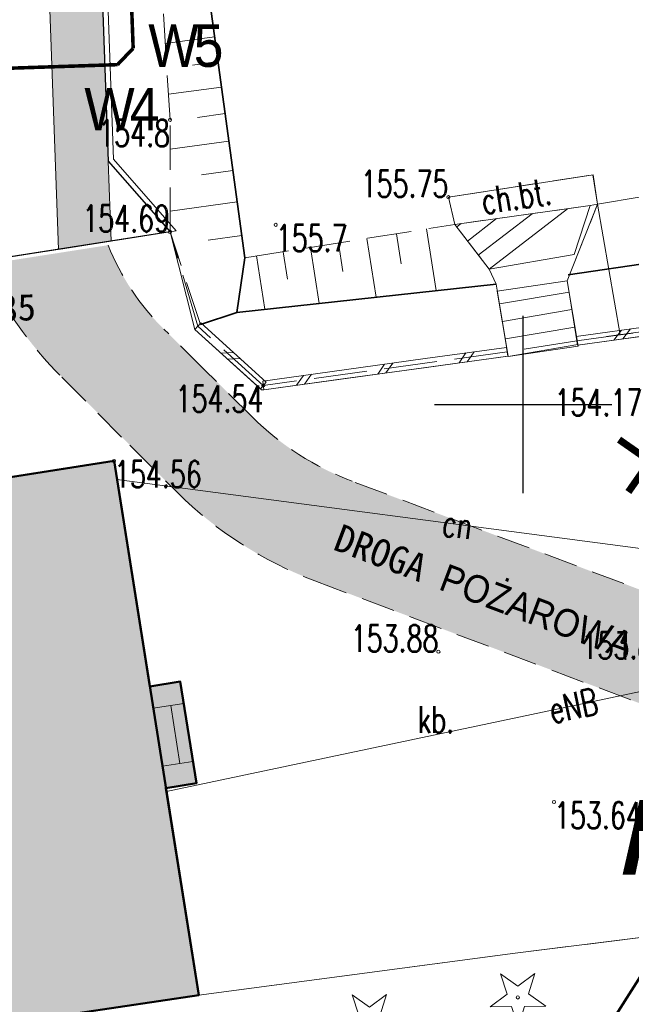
# Model space of a CAD drawing. Header units: metres. Extents: x 7493319 to 7493540, y 5986548 to 5986696.
# Tile 3 of 30: x 7493371 to 7493388, y 5986586 to 5986614. Entities that reach past the tile are written whole.
import ezdxf
from ezdxf.enums import TextEntityAlignment as Align

# ---------------------------------------------------------------- set-up
doc = ezdxf.new("R2010")
doc.units = ezdxf.units.M
doc.header["$MEASUREMENT"] = 0
for name, pattern in [('1', [0]), ('1_1', [0]), ('1_OTKC', [1.5, 1, -0.5]), ('1_OTKS', [0]), ('1_OTKSG', [0]), ('1_OTKU', [2, 1.5, -0.5]), ('1_OTRK', [1.75, 1.25, -0.5]), ('1_OTRKG', [1.75, 1.25, -0.5]), ('2_EGBN', [0]), ('2_EGBO', [0]), ('2_EGBS', [0]), ('2_EGBSG', [0]), ('2_EGBU_A', [0]), ('3_SUCP', [0]), ('3_SUEP_A', [0]), ('GDE', [0]), ('HIDDEN2', [4.7625, 3.175, -1.5875])]:
    doc.linetypes.add(name, pattern=pattern)
doc.layers.get('0').update_dxf_attribs({"color": 250, "linetype": 'CONTINUOUS', "lineweight": 100})
doc.layers.add('1_DZIALKI', color=7, linetype='CONTINUOUS')
for name, color, linetype, lineweight in [('_budynek', 7, 'CONTINUOUS', 50), ('_droga', 7, 'CONTINUOUS', 30), ('_k_droga', 3, 'CONTINUOUS', 30), ('_k_kreskowanie', 250, 'CONTINUOUS', 5), ('_k_opis', 1, 'CONTINUOUS', 13), ('_k_widok', 7, 'CONTINUOUS', 18), ('_k_wymiar', 7, 'CONTINUOUS', 13), ('_k_zarys', 7, 'HIDDEN2', 20), ('_k_ściany', 7, 'CONTINUOUS', 35), ('DZIALKI_L_1', 2, '1', 50), ('EDZPD_L_0', 7, '1', 18), ('EGBB_L_0', 250, '2_EGBU_A', 50), ('EGBC_L_0', 7, '2_EGBN', 18), ('EGBE_L_3', 7, '2_EGBS', 18), ('EGBE_L_4', 7, '2_EGBO', 18), ('OTD_L_12', 7, 'CONTINUOUS', 18), ('OTK_E_T_1', 7, 'CONTINUOUS', 0), ('OTK_E_T_3', 7, 'CONTINUOUS', 0), ('OTK_L_2', 7, '1_OTKC', 18), ('OTK_L_4', 7, '1_OTKU', 18), ('OTK_L_6', 7, '1_OTKS', 18), ('OTO_L_0', 7, 'CONTINUOUS', 35), ('OTR_L_1', 7, '1_OTRK', 18), ('OTR_T_0', 7, 'CONTINUOUS', 18), ('OTR_T_1', 7, 'CONTINUOUS', 18), ('OTZ_T_1', 250, 'CONTINUOUS', 18), ('SIATKA_L_0', 7, '1', 25), ('SUEP_E_T_0', 1, 'CONTINUOUS', 0), ('SUEP_L_0', 1, '3_SUEP_A', 18), ('WODA PROJ.', 150, 'CONTINUOUS', 30)]:
    doc.layers.add(name, color=color, linetype=linetype, lineweight=lineweight)
doc.layers.add('_k_niewidoczna', color=72, linetype='CONTINUOUS', lineweight=9, plot=False)
doc.layers.add('SUCP_E_T_0', color=7, linetype='CONTINUOUS', lineweight=18, true_color=0xd200d2)
doc.layers.add('SUCP_L_0', color=7, linetype='3_SUCP', lineweight=18, true_color=0xd200d2)
doc.styles.add('GENERATED_STYLE_1', font='msgothic.ttc')
doc.styles.add('GENERATED_STYLE_2', font='msgothic.ttc')
doc.styles.get("Standard").update_dxf_attribs({"font": 'Simplex.SHX', "width": 0.75})

# ---------------------------------------------------------------- blocks, each defined once
blk = doc.blocks.new('2_OTRN')
at = {"linetype": 'Continuous'}
blk.add_circle((0, 0), 0.045, dxfattribs=at)
blk = doc.blocks.new('2_OTRS')
at = {"linetype": 'Continuous'}
blk.add_circle((0, 0), 0.045, dxfattribs=at)
blk = doc.blocks.new('2_OTZG')
at = {"linetype": 'Continuous'}
for p, q in [((-0.3012, 0.09375), (-0.4937, 0.6621)), ((-0.4937, 0.6621), (-0.0039, 0.31545)), ((-0.0039, 0.31545), (0.4771, 0.67415)), ((0.4771, 0.67415), (0.2988, 0.1012)), ((-0.78225, -0.26495), (-0.3012, 0.09375)), ((0.2988, 0.1012), (0.7886, -0.24545)), ((-0.18225, -0.2575), (-0.78225, -0.26495)), ((0.01025, -0.82585), (-0.18225, -0.2575)), ((0.1886, -0.2529), (0.01025, -0.82585)), ((0.7886, -0.24545), (0.1886, -0.2529))]:
    blk.add_line(p, q, dxfattribs=at)
blk.add_circle((0, 0), 0.045, dxfattribs=at)
blk = doc.blocks.new('dz_89')
at = {"layer": '_k_droga', "transparency": 33554483}
h = blk.add_hatch(color=1, dxfattribs=at)
h.dxf.hatch_style = 1
edge = h.paths.add_edge_path()
edge.add_line((45.037, -52.748), (39.55, -55.361))
edge.add_line((39.55, -55.361), (40.92, -58.031))
edge.add_line((40.92, -58.031), (46.488, -55.38))
edge.add_arc((40.698, -46.027), 11, 301.7599, 427.211)
edge.add_line((44.959, -35.886), (32.139, -30.503))
edge.add_arc((35.237, -23.127), 8, 223.0905, 247.2214, ccw=False)
edge.add_line((29.395, -28.592), (28.096, -27.204))
edge.add_line((28.096, -27.204), (26.988, -26.019))
edge.add_arc((32.1, -21.237), 7, 199.6794, 223.0905, ccw=False)
edge.add_line((25.508, -23.594), (21.96, -24.016))
edge.add_arc((32.101, -19.755), 11, 202.7918, 223.0905)
edge.add_line((24.068, -27.27), (27.204, -30.642))
edge.add_arc((35.246, -23.114), 11.015, 223.1068, 246.7087)
edge.add_line((30.89, -33.232), (37.387, -35.96))
edge.add_line((37.387, -35.96), (43.795, -38.651))
edge.add_arc((40.698, -46.027), 8, -57.151, 67.2214, ccw=False)
at = {"layer": '_k_kreskowanie'}
h = blk.add_hatch(dxfattribs=at)
h.set_pattern_fill('AR-B816', color=256, scale=0.04)
h.set_pattern_definition([(360, (-60, -2e-08), (0, 0.32), []), (90, (-60, -2e-08), (-0.32, 0.32), [0.32, -0.32])])
edge = h.paths.add_edge_path()
edge.add_arc((24.522, 26.301), 6.52, 180.0344, 222.3912, ccw=False)
edge.add_line((18.001, 26.297), (18.001, 37.625))
edge.add_line((18.001, 37.625), (16.501, 37.625))
edge.add_line((16.501, 37.625), (16.501, 26.301))
edge.add_arc((24.518, 26.301), 8.017, 180, 222.1108)
edge.add_line((18.571, 20.925), (21.708, 17.292))
edge.add_arc((14.141, 10.756), 10, 0, 40.8199, ccw=False)
edge.add_line((24.141, 10.756), (24.1, -23.661))
edge.add_line((24.1, -23.661), (25.6, -23.483))
edge.add_line((25.6, -23.483), (25.641, 10.741))
edge.add_arc((14.141, 10.756), 11.5, 359.926, 378.4059)
edge.add_arc((31.525, 6.781), 9.987, 116.486, 130.3986, ccw=False)
edge.add_line((27.071, 15.72), (31.551, 15.72))
edge.add_line((31.551, 15.72), (31.551, 17.22))
edge.add_line((31.551, 17.22), (27.071, 17.22))
edge.add_arc((27.071, 24.47), 7.25, 220.8207, 270, ccw=False)
edge.add_line((21.585, 19.731), (19.706, 21.905))
at = {"layer": '_k_kreskowanie', "transparency": 33554534}
h = blk.add_hatch(color=252, dxfattribs=at)
h.dxf.hatch_style = 1
h.paths.add_polyline_path([(26.567, -38.954), (27.431, -38.85), (27.083, -35.971), (26.219, -36.075), (25.447, -29.682), (5.761, -32.034), (6.798, -41.177), (5.858, -41.284), (4.9, -42.672), (5.139, -45.111), (6.478, -46.092), (7.421, -45.95), (7.558, -47.142), (13.215, -46.493), (13.215, -46.494), (13.246, -46.741), (21.58, -45.709), (21.549, -45.461), (27.276, -44.83)])
at = {"layer": '_budynek'}
blk.add_lwpolyline([(5.761, -32.034), (25.447, -29.682), (26.219, -36.075), (27.083, -35.971), (27.431, -38.85), (26.567, -38.954), (27.276, -44.83), (21.549, -45.461), (21.58, -45.709), (13.244, -46.741), (13.215, -46.493), (7.558, -47.142), (7.421, -45.95), (6.478, -46.092), (5.139, -45.111), (4.9, -42.672), (5.858, -41.284), (6.798, -41.177), (5.761, -32.034)], dxfattribs=at)
at = {"layer": '_droga'}
blk.add_lwpolyline([(20.44, -24.096), (20.44, -24.096), (20.601, -19.74), (20.641, 10.747, 0.180349), (19.06, 15.005), (15.799, 18.78, -0.180016), (13.001, 26.297), (13.001, 37.625), (13.001, 37.625), (18.001, 37.625), (18.001, 26.297, 0.180016), (19.582, 22.048), (19.706, 21.905), (21.585, 19.731, 0.217942), (27.071, 17.22), (37.393, 17.22), (37.393, 12.72), (32.884, 12.72, 0.413835), (25.634, 5.479), (25.62, -5.244), (25.6, -21.229), (27.266, -23.285), (20.44, -24.096)], format="xyb", dxfattribs=at)
at = {"layer": '_k_niewidoczna'}
for points in [[(59.516, -24.637), (58.339, -24.775), (52.455, -25.462), (50.101, -25.736), (47.635, -26.003), (45.061, -26.26), (43.774, -26.388), (41.2, -26.646), (39.656, -26.8), (38.645, -26.901), (38.648, -26.93), (38.407, -25.079), (39.347, -22.953), (39.249, -22.117), (35.147, -22.597), (35.298, -23.373), (36.221, -24.668), (36.405, -25.095), (36.668, -27.139), (29.746, -27.834), (29.679, -27.831), (27.859, -26.062), (27.266, -23.285), (13.667, -24.901)], [(14.44, -30.997), (25.447, -29.682), (26.219, -36.075), (27.083, -35.971), (27.431, -38.85), (26.567, -38.954), (27.276, -44.83), (36.234, -43.972), (40.538, -43.6), (41.261, -42.547), (50.081, -44.586), (53.84, -44.089), (53.603, -41.895), (72.362, -39.443), (72.26, -37.264), (66.093, -38.086), (64.354, -25.373), (62.569, -24.136), (62.253, -21.062), (60.353, -21.291), (60.693, -24.5), (59.516, -24.637)]]:
    blk.add_lwpolyline(points, dxfattribs=at)
at = {"layer": '_k_widok'}
for points in [[(12.851, 37.775), (12.851, 37.775), (18.151, 37.775), (18.151, 26.297, 0.180016), (19.696, 22.146), (19.82, 22.003), (21.698, 19.829, 0.217942), (27.071, 17.37), (37.543, 17.37), (37.543, 12.57), (32.884, 12.57, 0.413835), (25.784, 5.479), (25.77, -5.244), (25.75, -21.176), (27.442, -23.264), (20.29, -24.114), (20.451, -19.737), (20.491, 10.747, 0.180349), (18.946, 14.907), (15.685, 18.682, -0.180016), (12.851, 26.297), (12.851, 26.375)], [(24.1, -23.661), (24.134, 5.481), (24.141, 10.743, 0.180349), (21.708, 17.292), (18.571, 20.925, -0.185735), (16.501, 26.297), (16.501, 37.625), (18.001, 37.625), (18.001, 26.297, 0.18695), (19.706, 21.905), (21.585, 19.731, 0.217941), (27.071, 17.22), (31.551, 17.22), (31.551, 15.72), (27.071, 15.72, 0.06078), (25.053, 14.387, -0.080809), (25.641, 10.741), (25.634, 5.479), (25.6, -21.229), (25.6, -23.483), (24.1, -23.661)]]:
    blk.add_lwpolyline(points, format="xyb", dxfattribs=at)
blk.add_lwpolyline([(27.266, -23.285), (13.667, -24.901)], dxfattribs=at)
at = {"layer": '_k_widok', "color": 5}
blk.add_lwpolyline([(5.761, -32.034), (25.447, -29.682), (26.219, -36.075), (27.083, -35.971), (27.431, -38.85), (26.567, -38.954), (27.276, -44.83), (21.549, -45.461), (21.904, -48.263), (13.527, -49.236), (13.246, -46.741), (13.215, -46.493), (7.558, -47.142), (7.421, -45.95), (6.478, -46.092), (5.139, -45.111), (4.9, -42.672), (5.858, -41.284), (6.798, -41.177), (5.761, -32.034)], dxfattribs=at)
at = {"layer": '_k_wymiar', "linetype": 'Continuous', "const_width": 0.2}
blk.add_lwpolyline([(41.397, -30.887), (39.704, -29.609), (40.55, -30.248), (41.19, -29.402), (39.911, -31.095)], dxfattribs=at)
at = {"layer": '_k_zarys', "color": 6, "ltscale": 0.7, "const_width": 0.05}
blk.add_lwpolyline([(6.603, 40.543), (6.603, 40.543), (68.502, 43.426), (72.464, -41.627), (50.081, -44.586), (41.261, -42.547), (32.734, -54.97), (26.769, -58.21), (-7.837, -62.869), (-10.81, -30.016), (5.084, -30.196), (5.148, -5.572), (5.752, 14.49), (6.603, 40.543), (6.603, 40.543)], dxfattribs=at)
at = {"layer": '_k_zarys', "color": 1, "ltscale": 0.3}
for points in [[(40.92, -58.031), (46.488, -55.38, 0.609512), (44.959, -35.886), (32.139, -30.503, -0.105682), (29.395, -28.592), (28.096, -27.204), (26.988, -26.019, -0.102507), (25.508, -23.594)], [(21.96, -24.016, 0.088802), (24.068, -27.27), (25.905, -29.253), (27.204, -30.642, 0.105682), (30.978, -33.269), (43.797, -38.652, -0.603013), (45.037, -52.748), (39.55, -55.361)]]:
    blk.add_lwpolyline(points, format="xyb", dxfattribs=at)
at = {"layer": '1_DZIALKI', "lineweight": 9, "style": 'GENERATED_STYLE_1'}
blk.add_text('154,85', height=0.75, rotation=0, dxfattribs=at).set_placement((21.871, -25.353), align=Align.MIDDLE)
at = {"layer": '_k_opis', "color": 1, "linetype": 'Continuous', "style": 'GENERATED_STYLE_2'}
blk.add_text('DROGA POŻAROWA', height=0.78, rotation=337.2214, dxfattribs=at).set_placement((31.494, -32.397))
at = {"layer": '_k_opis', "color": 6, "insert": (39.373, -38.874), "char_height": 3, "attachment_point": 1, "rotation": 357.8731, "style": 'GENERATED_STYLE_1'}
blk.add_mtext_dynamic_manual_height_columns('{\\fMS Gothic|b1|i0|c238|p49;A}', width=3.91767, gutter_width=12.5, heights=[0], dxfattribs=at)

msp = doc.modelspace()

# ---------------------------------------------------------------- block references
at = {"layer": '_k_ściany', "rotation": 2.126854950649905}
msp.add_blockref('dz_89', (7493346.843, 5986629.826), dxfattribs=at)

# ---------------------------------------------------------------- next in the draw order: linework, layer by layer
at = {"layer": 'DZIALKI_L_1', "linetype": '1'}
msp.add_line((7493381.594, 5986576.109), (7493389.654, 5986588.839), dxfattribs=at)
at = {"layer": 'EDZPD_L_0', "linetype": 'GDE', "lineweight": 18}
msp.add_line((7493381.594, 5986576.109), (7493389.654, 5986588.839), dxfattribs=at)
at = {"layer": 'EGBB_L_0', "linetype": '2_EGBU_A'}
for p, q in [((7493373.374, 5986601.109), (7493353.789, 5986598.028)), ((7493375.764, 5986586.039), (7493373.374, 5986601.109)), ((7493370.065, 5986585.196), (7493375.764, 5986586.039))]:
    msp.add_line(p, q, dxfattribs=at)
at = {"layer": 'EGBC_L_0', "linetype": '2_EGBN'}
for p, q in [((7493353.789, 5986598.028), (7493373.374, 5986601.109)), ((7493373.374, 5986601.109), (7493375.764, 5986586.039)), ((7493375.764, 5986586.039), (7493370.065, 5986585.196))]:
    msp.add_line(p, q, dxfattribs=at)
at = {"layer": 'EGBE_L_3', "linetype": '2_EGBSG'}
msp.add_line((7493375.34, 5986594.273), (7493374.48, 5986594.137), dxfattribs=at)
at = {"layer": 'EGBE_L_3', "linetype": '2_EGBS'}
for p, q in [((7493375.34, 5986594.273), (7493375.6, 5986592.633)), ((7493374.74, 5986592.497), (7493374.48, 5986594.137)), ((7493374.974, 5986594.215), (7493375.234, 5986592.575)), ((7493375.6, 5986592.633), (7493374.74, 5986592.497))]:
    msp.add_line(p, q, dxfattribs=at)
msp.add_point((7493374.48, 5986594.137), dxfattribs=at)
at = {"layer": 'EGBE_L_4', "linetype": '2_EGBO'}
for p, q in [((7493374.383, 5986594.749), (7493375.242, 5986594.885)), ((7493375.242, 5986594.885), (7493375.34, 5986594.273)), ((7493374.48, 5986594.137), (7493374.383, 5986594.749)), ((7493375.34, 5986594.273), (7493374.48, 5986594.137)), ((7493374.74, 5986592.497), (7493375.6, 5986592.633)), ((7493375.6, 5986592.633), (7493375.697, 5986592.021)), ((7493374.837, 5986591.885), (7493374.74, 5986592.497)), ((7493375.697, 5986592.021), (7493374.837, 5986591.885))]:
    msp.add_line(p, q, dxfattribs=at)
at = {"layer": 'OTD_L_12'}
for p, q in [((7493375.651, 5986604.817), (7493375.818, 5986605.002)), ((7493377.668, 5986603.332), (7493375.818, 5986605.002)), ((7493388.97, 5986604.976), (7493386.407, 5986604.623)), ((7493387.945, 5986604.835), (7493387.723, 5986604.552)), ((7493377.501, 5986603.147), (7493375.651, 5986604.817)), ((7493386.442, 5986604.376), (7493386.407, 5986604.623)), ((7493389.004, 5986604.728), (7493386.442, 5986604.376)), ((7493387.689, 5986604.8), (7493387.467, 5986604.517)), ((7493384.447, 5986604.313), (7493382.154, 5986603.997)), ((7493384.482, 5986604.066), (7493384.447, 5986604.313)), ((7493376.743, 5986604.167), (7493376.391, 5986604.149)), ((7493376.928, 5986604), (7493376.576, 5986603.982)), ((7493382.154, 5986603.997), (7493379.861, 5986603.68)), ((7493384.482, 5986604.066), (7493382.188, 5986603.749)), ((7493383.301, 5986604.155), (7493383.106, 5986603.876)), ((7493383.53, 5986604.187), (7493383.335, 5986603.907)), ((7493382.188, 5986603.749), (7493379.895, 5986603.432)), ((7493381.007, 5986603.838), (7493380.812, 5986603.559)), ((7493381.237, 5986603.87), (7493381.042, 5986603.591)), ((7493379.861, 5986603.68), (7493377.567, 5986603.363)), ((7493378.714, 5986603.522), (7493378.519, 5986603.242)), ((7493378.943, 5986603.553), (7493378.748, 5986603.274)), ((7493377.501, 5986603.147), (7493377.668, 5986603.332)), ((7493377.602, 5986603.116), (7493377.567, 5986603.363)), ((7493379.895, 5986603.432), (7493377.602, 5986603.116))]:
    msp.add_line(p, q, dxfattribs=at)
at = {"layer": 'OTK_L_2', "linetype": '1_OTKC'}
for p, q in [((7493382.804, 5986608.549), (7493386.874, 5986609.179)), ((7493386.874, 5986609.179), (7493387.014, 5986608.349)), ((7493382.984, 5986607.779), (7493382.804, 5986608.549)), ((7493386.804, 5986608.309), (7493382.984, 5986607.779)), ((7493387.014, 5986608.349), (7493386.804, 5986608.309))]:
    msp.add_line(p, q, dxfattribs=at)
at = {"layer": 'OTK_L_4', "linetype": '1_OTKU'}
for p, q in [((7493374.954, 5986607.569), (7493361.424, 5986605.449)), ((7493375.734, 5986604.909), (7493374.954, 5986607.569)), ((7493396.674, 5986605.909), (7493386.424, 5986604.499)), ((7493377.584, 5986603.239), (7493375.734, 5986604.909)), ((7493386.424, 5986604.499), (7493384.464, 5986604.189)), ((7493384.464, 5986604.189), (7493377.584, 5986603.239)), ((7493366.252, 5986599.989), (7493373.374, 5986601.109)), ((7493373.374, 5986601.109), (7493374.383, 5986594.749)), ((7493374.383, 5986594.749), (7493375.242, 5986594.885)), ((7493375.242, 5986594.885), (7493375.34, 5986594.273)), ((7493375.34, 5986594.273), (7493375.6, 5986592.633)), ((7493375.6, 5986592.633), (7493375.697, 5986592.021)), ((7493375.697, 5986592.021), (7493374.837, 5986591.885)), ((7493374.837, 5986591.885), (7493375.764, 5986586.039)), ((7493384.684, 5986587.229), (7493389.444, 5986587.819)), ((7493375.764, 5986586.039), (7493384.684, 5986587.229))]:
    msp.add_line(p, q, dxfattribs=at)
at = {"layer": 'OTK_L_6', "linetype": '1_OTKS'}
for p, q in [((7493386.804, 5986608.309), (7493382.984, 5986607.779)), ((7493386.354, 5986606.929), (7493386.804, 5986608.309)), ((7493383.954, 5986606.519), (7493386.354, 5986606.929)), ((7493384.184, 5986605.899), (7493386.154, 5986606.189)), ((7493386.154, 5986606.189), (7493386.464, 5986604.349)), ((7493386.464, 5986604.349), (7493384.494, 5986604.059))]:
    msp.add_line(p, q, dxfattribs=at)
at = {"layer": 'OTK_L_6', "linetype": '1_1'}
for p, q in [((7493383.954, 5986606.519), (7493386.164, 5986608.221)), ((7493383.344, 5986607.312), (7493384.165, 5986607.943)), ((7493383.649, 5986606.916), (7493385.164, 5986608.082)), ((7493383.039, 5986607.708), (7493383.165, 5986607.804)), ((7493384.245, 5986605.539), (7493386.208, 5986605.869)), ((7493384.328, 5986605.046), (7493386.291, 5986605.376)), ((7493384.411, 5986604.553), (7493386.375, 5986604.883)), ((7493384.494, 5986604.059), (7493386.458, 5986604.39))]:
    msp.add_line(p, q, dxfattribs=at)
at = {"layer": 'OTK_L_6', "linetype": '1_OTKSG'}
for p, q in [((7493382.984, 5986607.779), (7493383.954, 5986606.519)), ((7493384.494, 5986604.059), (7493384.184, 5986605.899))]:
    msp.add_line(p, q, dxfattribs=at)
at = {"layer": 'OTO_L_0'}
for p, q in [((7493377.064, 5986606.839), (7493376.046, 5986614.27)), ((7493393.235, 5986607.401), (7493386.184, 5986606.359)), ((7493376.834, 5986605.299), (7493377.064, 5986606.839)), ((7493384.154, 5986606.099), (7493376.834, 5986605.299)), ((7493376.834, 5986605.299), (7493375.814, 5986604.959))]:
    msp.add_line(p, q, dxfattribs=at)
at = {"layer": 'OTR_L_1', "linetype": '1_OTRK'}
for p, q in [((7493374.954, 5986610.729), (7493374.544, 5986617.279)), ((7493374.954, 5986607.569), (7493374.954, 5986610.729)), ((7493386.154, 5986606.189), (7493387.014, 5986608.349)), ((7493382.984, 5986607.779), (7493383.954, 5986606.519)), ((7493375.814, 5986604.959), (7493374.954, 5986607.569)), ((7493383.954, 5986606.519), (7493384.154, 5986606.099)), ((7493384.154, 5986606.099), (7493376.834, 5986605.299)), ((7493386.424, 5986604.499), (7493386.154, 5986606.189)), ((7493396.674, 5986605.909), (7493386.424, 5986604.499)), ((7493376.834, 5986605.299), (7493375.814, 5986604.959))]:
    msp.add_line(p, q, dxfattribs=at)
at = {"layer": 'OTR_L_1', "linetype": '1_OTRKG'}
for p, q in [((7493376.044, 5986614.279), (7493377.064, 5986606.839)), ((7493387.014, 5986608.349), (7493395.574, 5986609.819)), ((7493377.064, 5986606.839), (7493382.984, 5986607.779))]:
    msp.add_line(p, q, dxfattribs=at)
at = {"layer": 'OTR_L_1', "linetype": '1_1'}
for p, q in [((7493376.21, 5986613.07), (7493374.82, 5986612.879)), ((7493376.306, 5986612.374), (7493375.585, 5986612.276)), ((7493376.404, 5986611.654), (7493374.909, 5986611.449)), ((7493376.507, 5986610.906), (7493375.731, 5986610.8)), ((7493376.613, 5986610.13), (7493374.954, 5986609.902)), ((7493376.727, 5986609.3), (7493375.841, 5986609.179)), ((7493376.849, 5986608.414), (7493374.954, 5986608.154)), ((7493387.014, 5986608.349), (7493387.647, 5986604.668)), ((7493382.186, 5986607.653), (7493382.462, 5986605.915)), ((7493376.978, 5986607.467), (7493376.026, 5986607.336)), ((7493380.509, 5986607.386), (7493380.772, 5986605.73)), ((7493381.337, 5986607.518), (7493381.472, 5986606.67)), ((7493378.911, 5986607.133), (7493379.162, 5986605.554)), ((7493379.701, 5986607.258), (7493379.829, 5986606.449)), ((7493377.388, 5986606.891), (7493377.627, 5986605.386)), ((7493378.14, 5986607.01), (7493378.263, 5986606.24))]:
    msp.add_line(p, q, dxfattribs=at)
at = {"layer": 'SIATKA_L_0', "linetype": '1'}
for p, q in [((7493384.914, 5986600.199), (7493384.914, 5986605.199)), ((7493382.414, 5986602.699), (7493387.414, 5986602.699))]:
    msp.add_line(p, q, dxfattribs=at)
at = {"layer": 'SUCP_L_0', "linetype": '3_SUCP'}
msp.add_line((7493373.457, 5986600.587), (7493414.131, 5986595.21), dxfattribs=at)
at = {"layer": 'SUEP_L_0', "linetype": '3_SUEP_A'}
msp.add_line((7493413.313, 5986599.889), (7493374.852, 5986591.791), dxfattribs=at)
at = {"layer": 'WODA PROJ.', "const_width": 0.1}
for points in [[(7493372.349, 5986654.888), (7493373.914, 5986612.747)], [(7493373.914, 5986612.747), (7493373.474, 5986612.286)], [(7493373.474, 5986612.286), (7493362.61, 5986611.927)]]:
    msp.add_lwpolyline(points, dxfattribs=at)

# ---------------------------------------------------------------- next in the draw order: block references
at = {"layer": 'OTR_T_0'}
for p in [(7493382.804, 5986608.549), (7493374.954, 5986607.569), (7493377.584, 5986603.239), (7493373.374, 5986601.109), (7493382.524, 5986595.729), (7493385.784, 5986591.489)]:
    msp.add_blockref('2_OTRS', p, dxfattribs=at)
at = {"layer": 'OTR_T_1'}
for p in [(7493374.954, 5986610.729), (7493377.934, 5986607.769)]:
    msp.add_blockref('2_OTRN', p, dxfattribs=at)
at = {"layer": 'OTZ_T_1'}
for p in [(7493384.764, 5986585.979), (7493380.584, 5986585.389)]:
    msp.add_blockref('2_OTZG', p, dxfattribs=at)

# ---------------------------------------------------------------- next in the draw order: texts
at = {"layer": 'OTK_E_T_1', "lineweight": 9, "width": 0.7}
msp.add_text('ch.bt.', height=0.75, rotation=8.8807, dxfattribs=at).set_placement((7493384.716, 5986608.58), align=Align.MIDDLE)
at = {"layer": 'OTK_E_T_3', "lineweight": 9, "width": 0.7}
msp.add_text('kb.', height=0.75, dxfattribs=at).set_placement((7493382.453, 5986593.818), align=Align.MIDDLE)
at = {"layer": 'OTR_T_0', "lineweight": 9, "width": 0.7}
for s, p in [('155.75', (7493382.804, 5986608.549)), ('154.69', (7493374.954, 5986607.569)), ('153.88', (7493382.524, 5986595.729))]:
    msp.add_text(s, height=0.75, dxfattribs=at).set_placement(p, align=Align.RIGHT)
for s, p in [('154.54', (7493377.584, 5986603.239)), ('154.17', (7493388.274, 5986603.129)), ('153.85', (7493389.034, 5986596.279))]:
    msp.add_text(s, height=0.75, dxfattribs=at).set_placement(p, align=Align.TOP_RIGHT)
for s, p in [('154.56', (7493373.374, 5986601.109)), ('153.64', (7493385.784, 5986591.489))]:
    msp.add_text(s, height=0.75, dxfattribs=at).set_placement(p, align=Align.TOP_LEFT)
at = {"layer": 'OTR_T_1', "lineweight": 9, "width": 0.7}
msp.add_text('154.8', height=0.75, dxfattribs=at).set_placement((7493374.954, 5986610.729), align=Align.TOP_RIGHT)
msp.add_text('155.7', height=0.75, dxfattribs=at).set_placement((7493377.934, 5986607.769), align=Align.TOP_LEFT)
at = {"layer": 'SUCP_E_T_0', "lineweight": 9, "width": 0.7}
msp.add_text('cn', height=0.75, rotation=352.4698, dxfattribs=at).set_placement((7493383.058, 5986599.317), align=Align.MIDDLE)
at = {"layer": 'SUEP_E_T_0', "lineweight": 9, "width": 0.7}
msp.add_text('eNB', height=0.75, rotation=11.891, dxfattribs=at).set_placement((7493386.327, 5986594.207), align=Align.MIDDLE)
at = {"layer": 'WODA PROJ.', "color": 161, "lineweight": 0, "ltscale": 0.1, "true_color": 0x40a5ff, "char_height": 1.2, "attachment_point": 1, "style": 'GENERATED_STYLE_2'}
for s, insert, width in [('{\\fArial|b0|i0|c204|p34;\\W0.9;\\T0.9;\\C256;W\\fArial|b0|i0|c238|p34;5}', (7493374.34, 5986613.424), 2.44186), ('{\\fArial|b0|i0|c204|p34;\\W0.9;\\T0.9;\\C256;W\\fArial|b0|i0|c238|p34;4}', (7493372.535, 5986611.632), 2.42373)]:
    msp.add_mtext(s, dxfattribs=dict(at, insert=insert, width=width))

doc.saveas('drawing.dxf')
